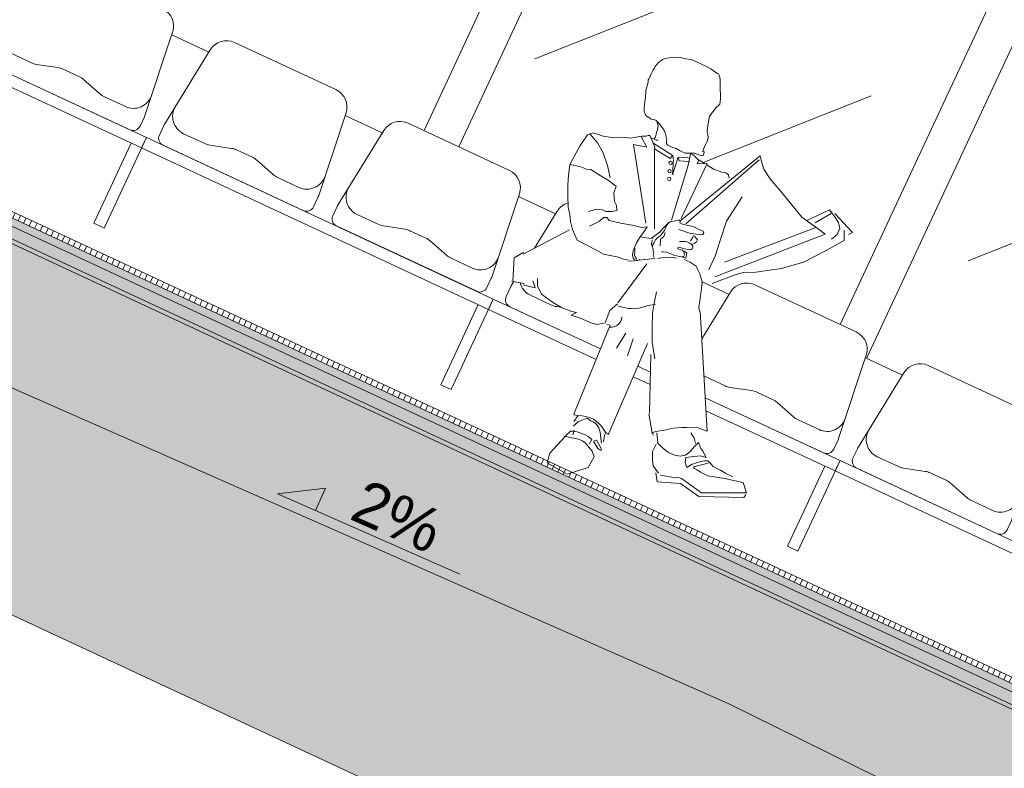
# Model space of a CAD drawing. Header units: millimetres. Extents: x 1962 to 3194, y -795 to -219.
# Tile 89 of 256: x 2294.27 to 2296.85, y -397.72 to -395.77. Entities that reach past the tile are written whole.
import ezdxf

# ---------------------------------------------------------------- set-up
doc = ezdxf.new("R2010")
doc.units = ezdxf.units.MM
doc.layers.get('0').update_dxf_attribs({"lineweight": 5})
doc.layers.get('Defpoints').update_dxf_attribs({"lineweight": 9})
for name, color, linetype, lineweight in [('A_hatch przekroje', 125, 'Continuous', 9), ('A_koty wysokośc.', 53, 'Continuous', 9), ('A_ludzie', 53, 'Continuous', 9), ('A_obiekty trybuny', 126, 'Continuous', 9), ('A_przekrojowe', 42, 'Continuous', 9), ('A_widok', 142, 'Continuous', 9)]:
    doc.layers.add(name, color=color, linetype=linetype, lineweight=lineweight)
doc.styles.get("Standard").update_dxf_attribs({"font": 'arial.ttf'})

# ---------------------------------------------------------------- blocks, each defined once
blk = doc.blocks.new('zw$86DC')
at = {"layer": 'A_obiekty trybuny'}
for p, q in [((0.104, 0.7225), (0.396, 0.7225)), ((0.604, 0.7225), (0.896, 0.7225)), ((0.0281, 0.4529), (0.0543, 0.6783)), ((0.4719, 0.4529), (0.4457, 0.6783)), ((0.5281, 0.4529), (0.5543, 0.6783)), ((0.9719, 0.4529), (0.9457, 0.6783)), ((0.2131, 0.468), (0.1589, 0.452)), ((0.2728, 0.47), (0.2272, 0.47)), ((0.3411, 0.452), (0.2869, 0.468)), ((0.7131, 0.468), (0.6589, 0.452)), ((0.7728, 0.47), (0.7272, 0.47)), ((0.8411, 0.452), (0.7869, 0.468)), ((0.0278, 0.42), (0.0278, 0.4471)), ((0.1448, 0.45), (0.0839, 0.45)), ((0.4161, 0.45), (0.3552, 0.45)), ((0.4722, 0.42), (0.4722, 0.4471)), ((0.5278, 0.42), (0.5278, 0.4471)), ((0.6448, 0.45), (0.5839, 0.45)), ((0.9161, 0.45), (0.8552, 0.45)), ((0.9722, 0.42), (0.9722, 0.4471)), ((0, 0.4), (0, 0.37)), ((0, 0.4), (1, 0.4)), ((0.4522, 0.4), (0.0478, 0.4)), ((0.5478, 0.4), (0.9522, 0.4)), ((0.9522, 0.4), (0.5478, 0.4)), ((1, 0.4), (1, 0.1389)), ((0, 0.37), (1, 0.37)), ((0.97, 0.37), (0.97, 0.1389)), ((0.97, 0.1389), (1, 0.1389))]:
    blk.add_line(p, q, dxfattribs=at)
for centre, radius, start, end in [((0.104, 0.6725), 0.05, 90, 173.3757), ((0.396, 0.6725), 0.05, 6.6243, 90), ((0.604, 0.6725), 0.05, 90, 173.3757), ((0.896, 0.6725), 0.05, 6.6243, 90), ((0.0839, 0.5), 0.05, 173.3757, 270), ((0.4161, 0.5), 0.05, 270, 6.6243), ((0.5839, 0.5), 0.05, 173.3757, 270), ((0.9161, 0.5), 0.05, 270, 6.6243), ((0.2272, 0.42), 0.05, 90, 106.3802), ((0.2728, 0.42), 0.05, 73.6198, 90), ((0.7272, 0.42), 0.05, 90, 106.3802), ((0.7728, 0.42), 0.05, 73.6198, 90), ((0.0778, 0.4471), 0.05, 173.3757, 180), ((0.1448, 0.5), 0.05, 270, 286.3802), ((0.3552, 0.5), 0.05, 253.6198, 270), ((0.4222, 0.4471), 0.05, 0, 6.6243), ((0.5778, 0.4471), 0.05, 173.3757, 180), ((0.6448, 0.5), 0.05, 270, 286.3802), ((0.8552, 0.5), 0.05, 253.6198, 270), ((0.9222, 0.4471), 0.05, 0, 6.6243), ((0.0478, 0.42), 0.02, 180, 270), ((0.4522, 0.42), 0.02, 270, 360), ((0.5478, 0.42), 0.02, 180, 270), ((0.9522, 0.42), 0.02, 270, 360)]:
    blk.add_arc(centre, radius, start, end, dxfattribs=at)
at = {"layer": 'Defpoints'}
blk.add_line((1, 0), (0, 0), dxfattribs=at)
blk = doc.blocks.new('zw$572')
at = {"layer": 'A_koty wysokośc.'}
h = blk.add_hatch(color=256, dxfattribs=at)
h.dxf.hatch_style = 1
h.paths.add_polyline_path([(0.1205, 0.0716), (0, 0), (0.1205, 0)])
blk.add_line((0.1205, 0), (0.5785, 0), dxfattribs=at)
blk.add_lwpolyline([(0.1205, 0), (0.1205, 0.0716), (0, 0), (0.1205, 0)], close=True, dxfattribs=at)
blk = doc.blocks.new('zw$607D')
at = {"layer": 'A_hatch przekroje'}
h = blk.add_hatch(dxfattribs=at)
h.set_pattern_fill('LINE', color=256, scale=0.005, angle=114.9782, style=2)
h.set_pattern_definition([(90, (-163.449078, -3.115186), (-0.015875, -1e-15), [])])
h.paths.add_polyline_path([(-24.2693, 0.34), (-24.2692, 0.355), (-54.7694, 0.416), (-95.1692, 0.416), (-125.6693, 0.355), (-125.6693, 0.34), (-95.1693, 0.401), (-54.7693, 0.401)])
h = blk.add_hatch(color=251, dxfattribs=at)
h.dxf.hatch_style = 2
h.paths.add_polyline_path([(-24.2693, 0.34), (-24.2693, 0.32), (-54.7694, 0.381), (-95.1692, 0.381), (-125.6693, 0.32), (-125.6693, 0.34), (-95.1693, 0.401), (-54.7693, 0.401)])
h = blk.add_hatch(dxfattribs=at)
h.set_pattern_fill('CONC', color=256, scale=0.005, angle=324.9782, style=2)
h.set_pattern_definition([(300, (-163.31836, -3.17903), (0.10998523, 0.0635), [0, -0.127]), (300, (-163.35622, -3.20236), (0.10998523, 0.0635), [0, -0.127]), (300, (-163.29493, -3.17137), (0.10998523, 0.0635), [0, -0.127]), (278.1986, (-163.36204, -3.13386), (0.080514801, -0.393455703), [0.01367828, -0.67023767]), (156.8699, (-163.36009, -3.147398), (0.410470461, -0.202955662), [0.00635, -0.62865]), (70.6013, (-163.36593, -3.144904), (-0.342411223, -0.9309261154), [0.01170876, -1.15917332]), (146.5651, (-163.400083, -3.11623), (-0.173485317, 0.04648505), [0.00283985, -0.28114079]), (266.3099, (-163.402453, -3.114664), (0.017014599, -0.283470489), [0.00457911, -0.45332599]), (48.4349, (-163.402748, -3.119233), (0.156470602, 0.236985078), [0.00401612, -0.39759318]), (165, (-163.37044, -3.19297), (-0.10998526, -0.06350002), [0.0053881, -0.17421695]), (300, (-163.37565, -3.19157), (0.17348523, -0.04648523), [0.00762, -0.11938]), (75, (-163.37184, -3.19817), (-0.06350002, 0.10998526), [0.0053881, -0.17421695]), (191.5651, (-163.30767, -3.13913), (0.283470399, 0.017014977), [0.00401612, -0.39759318]), (300, (-163.3116, -3.13994), (0.17348523, -0.04648523), [0.00635, -0.12065]), (83.1301, (-163.30843, -3.145435), (0.0294704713, 0.4569556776), [0.00635, -0.62865]), (153.6901, (-163.340226, -3.080204), (0.236985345, -0.156470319), [0.00457911, -0.45332599]), (281.5651, (-163.34433, -3.078174), (-0.017014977, 0.283470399), [0.00803224, -0.39357706]), (66.8699, (-163.34272, -3.086043), (-0.202955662, -0.410470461), [0.00635, -0.62865]), (300, (-163.32621, -3.11464), (0.10998523, 0.0635), [0, -0.127]), (300, (-163.37195, -3.10145), (0.10998523, 0.0635), [0, -0.127]), (300, (-163.39487, -3.15574), (0.10998523, 0.0635), [0, -0.127]), (300, (-163.34363, -3.16576), (0.10998523, 0.0635), [0, -0.127]), (300, (-163.34334, -3.12306), (0.10998523, 0.0635), [0, -0.127]), (300, (-163.35401, -3.09696), (0.10998523, 0.0635), [0, -0.127]), (300, (-163.3549, -3.11067), (0.10998523, 0.0635), [0, -0.127]), (300, (-163.38383, -3.12151), (0.10998523, 0.0635), [0, -0.127]), (300, (-163.39467, -3.09258), (0.10998523, 0.0635), [0, -0.127]), (300, (-163.36874, -3.07907), (0.10998523, 0.0635), [0, -0.127]), (300, (-163.34645, -3.0618), (0.10998523, 0.0635), [0, -0.127]), (300, (-163.32237, -3.09336), (0.10998523, 0.0635), [0, -0.127]), (300, (-163.304, -3.11501), (0.10998523, 0.0635), [0, -0.127]), (300, (-163.28617, -3.15605), (0.10998523, 0.0635), [0, -0.127]), (300, (-163.33551, -3.14934), (0.10998523, 0.0635), [0, -0.127]), (300, (-163.32206, -3.12691), (0.10998523, 0.0635), [0, -0.127]), (300, (-163.36977, -3.16619), (0.10998523, 0.0635), [0, -0.127]), (300, (-163.39432, -3.13637), (0.10998523, 0.0635), [0, -0.127]), (300, (-163.39947, -3.18333), (0.10998523, 0.0635), [0, -0.127]), (300, (-163.41383, -3.14323), (0.10998523, 0.0635), [0, -0.127]), (300, (-163.43744, -3.10994), (0.10998523, 0.0635), [0, -0.127]), (300, (-163.43532, -3.12631), (0.10998523, 0.0635), [0, -0.127]), (300, (-163.41929, -3.11852), (0.10998523, 0.0635), [0, -0.127]), (300, (-163.39434, -3.20237), (0.10998523, 0.0635), [0, -0.127]), (300, (-163.34163, -3.18953), (0.10998523, 0.0635), [0, -0.127]), (300, (-163.31181, -3.16498), (0.10998523, 0.0635), [0, -0.127]), (300, (-163.42021, -3.16011), (0.10998523, 0.0635), [0, -0.127])])
h.paths.add_polyline_path([(-24.2693, 0.29), (-24.2693, 0.32), (-54.7694, 0.381), (-95.1692, 0.381), (-125.6693, 0.32), (-125.6692, 0.29), (-95.1693, 0.351), (-54.7693, 0.351)])
h = blk.add_hatch(dxfattribs=at)
h.set_pattern_fill('EARTH2', color=256, scale=0.03, angle=69.9782, style=2)
h.set_pattern_definition([(225, (-78.4693, 4.5083), (1e-16, -1.077631), [0.3429, -0.4191]), (225, (-78.2268, 4.2658), (1e-16, -1.077631), [0.3429, -0.4191]), (225, (-78.2861, 4.3251), (1e-16, -1.077631), [0.35052, -0.41148]), (225, (-78.34535, 4.3843), (1e-16, -1.077631), [0.35052, -0.41148]), (225, (-78.4046, 4.4436), (1e-16, -1.077631), [0.35052, -0.41148]), (225, (-78.4046, 4.9824), (1e-16, -1.077631), [0.3429, -0.4191]), (225, (-78.34535, 4.92315), (1e-16, -1.077631), [0.3429, -0.4191]), (225, (-78.2861, 4.8639), (1e-16, -1.077631), [0.3429, -0.4191]), (225, (-78.2268, 4.8046), (1e-16, -1.077631), [0.3429, -0.4191]), (225, (-78.4693, 5.0471), (1e-16, -1.077631), [0.3429, -0.4191]), (315, (-78.98654, 4.5298), (1.077631, 0), [0.3429, -0.4191]), (315, (-78.7387, 4.7777), (1.077631, 0), [0.3429, -0.4191]), (315, (-78.80334, 4.713), (1.077631, 0), [0.3429, -0.4191]), (315, (-78.8626, 4.65374), (1.077631, 0), [0.3429, -0.4191]), (315, (-78.9219, 4.5945), (1.077631, 0), [0.3429, -0.4191]), (315, (-78.3831, 4.5945), (1.077631, 0), [0.35052, -0.41148]), (315, (-78.3238, 4.65374), (1.077631, 0), [0.35052, -0.41148]), (315, (-78.2645, 4.713), (1.077631, 0), [0.35052, -0.41148]), (315, (-78.1999, 4.7777), (1.077631, 0), [0.3429, -0.4191]), (315, (-78.4423, 4.5352), (1.077631, 0), [0.3429, -0.4191])])
h.paths.add_polyline_path([(-131.3806, -0.9503), (-128.5486, -0.9503), (-128.1695, -0.6713), (-127.4013, -0.6606), (-127.1193, -0.9285), (-126.3193, -0.9285), (-125.7914, -0.54), (-24.0282, -0.54), (-23.6193, -0.9285), (-22.8193, -0.9285), (-22.4739, -0.6743), (-5.3893, -1.0103), (-4.8842, -0.5), (-0.6149, -0.5), (-0.12, 0), (-5.9893, 0), (-5.9893, 0.02), (-6.0693, 0.02), (-6.0693, -0.03), (-6.2693, -0.03), (-6.2693, -0.11), (-6.0693, -0.11), (-6.0693, -0.16), (-6.0693, -0.28), (-6.0978, -0.2995), (-6.1093, -0.36), (-5.8893, -0.36), (-5.8893, -0.5003), (-6.2585, -0.5003), (-24.3693, -0.1369), (-24.3693, -0.04), (-24.1093, -0.04), (-24.1093, 0.09), (-24.2093, 0.24), (-24.2093, 0.34), (-24.2693, 0.34), (-24.2693, 0.24), (-24.3693, 0.09), (-24.3693, 0.0473), (-26.8255, -0.004), (-26.8255, -0.264), (-27.0855, -0.264), (-27.0855, -0.004), (-30.3119, 0.0634), (-33.5384, -0.004), (-33.5384, -0.264), (-33.7984, -0.264), (-33.7984, -0.004), (-35.9184, 0.0403), (-38.0384, -0.004), (-38.0384, -0.264), (-38.2984, -0.264), (-38.2984, -0.004), (-40.4184, 0.0403), (-42.5384, -0.004), (-42.5384, -0.264), (-42.7984, -0.264), (-42.7984, -0.004), (-44.9184, 0.0403), (-47.0384, -0.004), (-47.0384, -0.264), (-47.2984, -0.264), (-47.2984, -0.004), (-49.4184, 0.0403), (-51.5384, -0.004), (-51.5384, -0.264), (-51.7984, -0.264), (-51.7984, -0.004), (-53.9184, 0.0403), (-56.0384, -0.004), (-56.0384, -0.264), (-56.2984, -0.264), (-56.2984, -0.004), (-58.4184, 0.0403), (-60.5384, -0.004), (-60.5384, -0.264), (-60.7984, -0.264), (-60.7984, -0.004), (-62.9184, 0.0403), (-65.0384, -0.004), (-65.0384, -0.264), (-65.2984, -0.264), (-65.2984, -0.004), (-67.4184, 0.0403), (-69.5384, -0.004), (-69.5384, -0.264), (-69.7984, -0.264), (-69.7984, -0.004), (-71.9184, 0.0403), (-74.0384, -0.004), (-74.0384, -0.264), (-74.2984, -0.264), (-74.2984, -0.004), (-76.4184, 0.0403), (-78.5384, -0.004), (-78.5384, -0.264), (-78.7984, -0.264), (-78.7984, -0.004), (-80.9184, 0.0403), (-83.0384, -0.004), (-83.0384, -0.264), (-83.2984, -0.264), (-83.2984, -0.004), (-85.4184, 0.0403), (-87.5384, -0.004), (-87.5384, -0.264), (-87.7984, -0.264), (-87.7984, -0.004), (-89.9184, 0.0403), (-92.0384, -0.004), (-92.0384, -0.264), (-92.2984, -0.264), (-92.2984, -0.004), (-94.4184, 0.0403), (-96.5384, -0.004), (-96.5384, -0.264), (-96.7984, -0.264), (-96.7984, -0.004), (-98.9184, 0.0403), (-101.0384, -0.004), (-101.0384, -0.264), (-101.2984, -0.264), (-101.2984, -0.004), (-103.4184, 0.0403), (-105.5384, -0.004), (-105.5384, -0.264), (-105.7984, -0.264), (-105.7984, -0.004), (-107.9184, 0.0403), (-110.0384, -0.004), (-110.0384, -0.264), (-110.2984, -0.264), (-110.2984, -0.004), (-112.4184, 0.0403), (-114.5384, -0.004), (-114.5384, -0.264), (-114.7984, -0.264), (-114.7984, -0.004), (-116.9184, 0.0403), (-119.0384, -0.004), (-119.0384, -0.264), (-119.2984, -0.264), (-119.2984, -0.004), (-121.4184, 0.0403), (-123.5384, -0.004), (-123.5384, -0.264), (-123.7984, -0.264), (-123.7984, -0.004), (-125.5693, 0.033), (-125.5693, 0.09), (-125.6693, 0.24), (-125.6693, 0.34), (-125.7293, 0.34), (-125.7293, 0.24), (-125.8293, 0.09), (-125.8293, 0.0384), (-125.8293, -0.04), (-125.5693, -0.04), (-125.5693, -0.1369), (-128.1493, -0.1829), (-128.1493, -0.08), (-127.9293, -0.08), (-127.9408, -0.0195), (-127.9693, 0), (-127.9693, 0.3), (-128.0493, 0.3), (-128.0493, 0.27), (-132.6493, 0.27)])
h.paths.add_polyline_path([(-128.1493, -0.08), (-128.1093, 0.2), (-128.0493, 0.2), (-128.0493, 0), (-128.0493, -0.0195), (-127.9408, -0.0195), (-127.9293, -0.08)], flags=16)
h = blk.add_hatch(dxfattribs=at)
h.set_pattern_fill('CONCRE', color=256, scale=0.008, angle=245.0218, style=2)
h.set_pattern_definition([(220.0436, (-78.46928, 3.991), (-0.0248279, -0.28629365), [0.0254, -0.1778]), (310.0436, (-78.46928, 3.991), (0.28629365, -0.0248279), [0.0254, -0.1778]), (355.0436, (-78.48872, 3.97466), (0.15556077, 0.1307329), [0.035921, -0.2514472]), (220.0436, (-78.41518, 3.88716), (-0.0248279, -0.28629365), [0.0254, -0.1778]), (265.0436, (-78.43308, 3.88871), (0.1307329, -0.15556077), [0.0179605, -0.2694077]), (355.0436, (-78.43308, 3.88871), (0.15556077, 0.1307329), [0.0179605, -0.2694077]), (220.0436, (-78.44084, 3.79924), (-0.0248279, -0.28629365), [0.035921, -0.167279]), (265.0436, (-78.44084, 3.79924), (0.1307329, -0.15556077), [0.0254, -0.2619682]), (355.0436, (-78.46834, 3.77613), (0.15556077, 0.1307329), [0.0254, -0.2619682]), (310.0436, (-78.54354, 3.86223), (0.28629365, -0.0248279), [0.0254, -0.1778]), (265.0436, (-78.54354, 3.86223), (0.1307329, -0.15556077), [0.0179605, -0.2694077]), (355.0436, (-78.5451, 3.84434), (0.15556077, 0.1307329), [0.0179605, -0.2694077]), (220.0436, (-78.45604, 3.93577), (-0.0248279, -0.28629365), [0.0127, -0.17018]), (220.0436, (-78.54003, 3.79883), (-0.0248279, -0.28629365), [0.0127, -0.17018]), (310.0436, (-78.47507, 3.82024), (0.28629365, -0.0248279), [0.0127, -0.17018]), (355.0436, (-78.56805, 3.8914), (0.15556077, 0.1307329), [0.0179605, -0.2694077]), (355.0436, (-78.41012, 3.84165), (0.15556077, 0.1307329), [0.0179605, -0.2694077]), (265.0436, (-78.4993, 3.87868), (0.1307329, -0.15556077), [0.0179605, -0.2694077]), (310.0436, (-78.5064, 3.92662), (0.28629365, -0.0248279), [0.003175, -0.200025]), (310.0436, (-78.45855, 3.85486), (0.28629365, -0.0248279), [0.003175, -0.200025]), (310.0436, (-78.509, 3.76684), (0.28629365, -0.0248279), [0.003175, -0.200025]), (310.0436, (-78.58088, 3.84744), (0.28629365, -0.0248279), [0.003175, -0.200025])])
h.paths.add_polyline_path([(-125.6693, 0.24), (-125.6693, 0.29), (-95.1693, 0.351), (-54.7693, 0.351), (-24.2693, 0.29), (-24.2693, 0.24), (-24.3693, 0.09), (-24.3693, 0.0473), (-26.8255, -0.004), (-26.8255, -0.264), (-27.0855, -0.264), (-27.0855, -0.004), (-30.3119, 0.0634), (-33.5384, -0.004), (-33.5384, -0.264), (-33.7984, -0.264), (-33.7984, -0.004), (-35.9184, 0.0403), (-38.0384, -0.004), (-38.0384, -0.264), (-38.2984, -0.264), (-38.2984, -0.004), (-40.4184, 0.0403), (-42.5384, -0.004), (-42.5384, -0.264), (-42.7984, -0.264), (-42.7984, -0.004), (-44.9184, 0.0403), (-47.0384, -0.004), (-47.0384, -0.264), (-47.2984, -0.264), (-47.2984, -0.004), (-49.4184, 0.0403), (-51.5384, -0.004), (-51.5384, -0.264), (-51.7984, -0.264), (-51.7984, -0.004), (-53.9184, 0.0403), (-56.0384, -0.004), (-56.0384, -0.264), (-56.2984, -0.264), (-56.2984, -0.004), (-58.4184, 0.0403), (-60.5384, -0.004), (-60.5384, -0.264), (-60.7984, -0.264), (-60.7984, -0.004), (-62.9184, 0.0403), (-65.0384, -0.004), (-65.0384, -0.264), (-65.2984, -0.264), (-65.2984, -0.004), (-67.4184, 0.0403), (-69.5384, -0.004), (-69.5384, -0.264), (-69.7984, -0.264), (-69.7984, -0.004), (-71.9184, 0.0403), (-74.0384, -0.004), (-74.0384, -0.264), (-74.2984, -0.264), (-74.2984, -0.004), (-76.4184, 0.0403), (-78.5384, -0.004), (-78.5384, -0.264), (-78.7984, -0.264), (-78.7984, -0.004), (-80.9184, 0.0403), (-83.0384, -0.004), (-83.0384, -0.264), (-83.2984, -0.264), (-83.2984, -0.004), (-85.4184, 0.0403), (-87.5384, -0.004), (-87.5384, -0.264), (-87.7984, -0.264), (-87.7984, -0.004), (-89.9184, 0.0403), (-92.0384, -0.004), (-92.0384, -0.264), (-92.2984, -0.264), (-92.2984, -0.004), (-94.4184, 0.0403), (-96.5384, -0.004), (-96.5384, -0.264), (-96.7984, -0.264), (-96.7984, -0.004), (-98.9184, 0.0403), (-101.0384, -0.004), (-101.0384, -0.264), (-101.2984, -0.264), (-101.2984, -0.004), (-103.4184, 0.0403), (-105.5384, -0.004), (-105.5384, -0.264), (-105.7984, -0.264), (-105.7984, -0.004), (-107.9184, 0.0403), (-110.0384, -0.004), (-110.0384, -0.264), (-110.2984, -0.264), (-110.2984, -0.004), (-112.4184, 0.0403), (-114.5384, -0.004), (-114.5384, -0.264), (-114.7984, -0.264), (-114.7984, -0.004), (-116.9184, 0.0403), (-119.0384, -0.004), (-119.0384, -0.264), (-119.2984, -0.264), (-119.2984, -0.004), (-121.4184, 0.0403), (-123.5384, -0.004), (-123.5384, -0.264), (-123.7984, -0.264), (-123.7984, -0.004), (-125.5693, 0.033), (-125.5693, 0.09)])
h.paths.add_polyline_path([(-65.0958, -0.1002, 1), (-65.2409, -0.1678, 1)], flags=16)
edge = h.paths.add_edge_path()
edge.add_arc((-26.9555, -0.134), 0.08, 24.9782, 384.9782)
edge = h.paths.add_edge_path()
edge.add_arc((-33.6684, -0.134), 0.08, 24.9782, 384.9782)
edge = h.paths.add_edge_path()
edge.add_arc((-38.1684, -0.134), 0.08, 24.9782, 384.9782)
edge = h.paths.add_edge_path()
edge.add_arc((-42.6684, -0.134), 0.08, 24.9782, 384.9782)
edge = h.paths.add_edge_path()
edge.add_arc((-47.1684, -0.134), 0.08, 24.9782, 384.9782)
edge = h.paths.add_edge_path()
edge.add_arc((-51.6684, -0.134), 0.08, 24.9782, 384.9782)
edge = h.paths.add_edge_path()
edge.add_arc((-56.1684, -0.134), 0.08, 24.9782, 384.9782)
edge = h.paths.add_edge_path()
edge.add_arc((-60.6684, -0.134), 0.08, 24.9782, 384.9782)
edge = h.paths.add_edge_path()
edge.add_arc((-65.1684, -0.134), 0.08, 24.9782, 384.9782)
edge = h.paths.add_edge_path()
edge.add_arc((-69.6684, -0.134), 0.08, 24.9782, 384.9782)
edge = h.paths.add_edge_path()
edge.add_arc((-74.1684, -0.134), 0.08, 24.9782, 384.9782)
edge = h.paths.add_edge_path()
edge.add_arc((-78.6684, -0.134), 0.08, 24.9782, 384.9782)
edge = h.paths.add_edge_path()
edge.add_arc((-83.1684, -0.134), 0.08, 24.9782, 384.9782)
edge = h.paths.add_edge_path()
edge.add_arc((-87.6684, -0.134), 0.08, 24.9782, 384.9782)
edge = h.paths.add_edge_path()
edge.add_arc((-92.1684, -0.134), 0.08, 24.9782, 384.9782)
edge = h.paths.add_edge_path()
edge.add_arc((-96.6684, -0.134), 0.08, 24.9782, 384.9782)
edge = h.paths.add_edge_path()
edge.add_arc((-101.1684, -0.134), 0.08, 24.9782, 384.9782)
edge = h.paths.add_edge_path()
edge.add_arc((-105.6684, -0.134), 0.08, 24.9782, 384.9782)
edge = h.paths.add_edge_path()
edge.add_arc((-110.1684, -0.134), 0.08, 24.9782, 384.9782)
edge = h.paths.add_edge_path()
edge.add_arc((-114.6684, -0.134), 0.08, 24.9782, 384.9782)
edge = h.paths.add_edge_path()
edge.add_arc((-119.1684, -0.134), 0.08, 24.9782, 384.9782)
edge = h.paths.add_edge_path()
edge.add_arc((-123.6684, -0.134), 0.08, 24.9782, 384.9782)
blk.add_line((-95.1692, 0.416), (-54.7694, 0.416), dxfattribs=at)
blk.add_lwpolyline([(-132.6493, 0.27), (-131.3806, -0.9503), (-128.5486, -0.9503), (-128.1695, -0.6713), (-127.4013, -0.6606), (-127.1193, -0.9285), (-126.3193, -0.9285), (-125.7914, -0.54), (-24.0282, -0.54), (-23.6193, -0.9285), (-22.8193, -0.9285), (-22.4739, -0.6743), (-5.3893, -1.0103), (-4.8842, -0.5), (-0.6149, -0.5), (-0.12, 0)], dxfattribs=at)
at = {"layer": 'A_ludzie', "linetype": 'Continuous'}
for p, q in [((-81.7463, 1.5184), (-81.7575, 1.5124)), ((-81.7282, 1.5221), (-81.7463, 1.5184)), ((-81.7157, 1.5257), (-81.7282, 1.5221)), ((-81.7073, 1.5266), (-81.7157, 1.5257)), ((-81.698, 1.5263), (-81.7073, 1.5266)), ((-81.6849, 1.5262), (-81.698, 1.5263)), ((-81.671, 1.5261), (-81.6849, 1.5262)), ((-81.6581, 1.5258), (-81.671, 1.5261)), ((-81.6451, 1.5231), (-81.6581, 1.5258)), ((-81.6367, 1.5217), (-81.6451, 1.5231)), ((-81.6332, 1.5214), (-81.6367, 1.5217)), ((-81.6326, 1.5211), (-81.6296, 1.5186)), ((-81.6296, 1.5186), (-81.627, 1.5142)), ((-81.7829, 1.494), (-81.7893, 1.4815)), ((-81.7769, 1.4998), (-81.7829, 1.494)), ((-81.7689, 1.5055), (-81.7769, 1.4998)), ((-81.7575, 1.5124), (-81.7689, 1.5055)), ((-81.627, 1.5142), (-81.6243, 1.5107)), ((-81.6243, 1.5107), (-81.6215, 1.5056)), ((-81.6215, 1.5056), (-81.6191, 1.4991)), ((-81.6191, 1.4991), (-81.6166, 1.4934)), ((-81.6166, 1.4934), (-81.6131, 1.4865)), ((-81.7893, 1.4815), (-81.7927, 1.4686)), ((-81.7927, 1.4686), (-81.7926, 1.4651)), ((-81.6131, 1.4865), (-81.6067, 1.4757)), ((-81.6067, 1.4757), (-81.6026, 1.466)), ((-81.7935, 1.4592), (-81.7937, 1.4462)), ((-81.7937, 1.4462), (-81.7936, 1.4326)), ((-81.7926, 1.4651), (-81.7935, 1.4592)), ((-81.5975, 1.4517), (-81.603, 1.439)), ((-81.6026, 1.466), (-81.5992, 1.458)), ((-81.5992, 1.458), (-81.5975, 1.4517)), ((-81.7936, 1.4326), (-81.7939, 1.4302)), ((-81.7939, 1.4302), (-81.7917, 1.4253)), ((-81.7917, 1.4253), (-81.7909, 1.4185)), ((-81.7909, 1.4185), (-81.7895, 1.4087)), ((-81.606, 1.4252), (-81.6089, 1.4113)), ((-81.6044, 1.4327), (-81.606, 1.4252)), ((-81.603, 1.439), (-81.6044, 1.4327)), ((-81.7895, 1.4087), (-81.7877, 1.4024)), ((-81.7877, 1.4024), (-81.7855, 1.3963)), ((-81.7855, 1.3963), (-81.7843, 1.392)), ((-81.7843, 1.392), (-81.7822, 1.3867)), ((-81.6089, 1.4113), (-81.6042, 1.3931)), ((-81.6042, 1.3931), (-81.5987, 1.3752)), ((-81.7822, 1.3867), (-81.7797, 1.3795)), ((-81.7797, 1.3795), (-81.7781, 1.3749)), ((-81.7781, 1.3749), (-81.7756, 1.3674)), ((-81.7756, 1.3674), (-81.7718, 1.3578)), ((-81.5967, 1.3716), (-81.5987, 1.3752)), ((-81.5923, 1.3663), (-81.5967, 1.3716)), ((-81.5883, 1.3588), (-81.5923, 1.3663)), ((-81.5636, 1.1301), (-81.4456, 1.3739)), ((-81.4456, 1.3739), (-81.4356, 1.3615)), ((-81.7718, 1.3578), (-81.7686, 1.3509)), ((-81.7686, 1.3509), (-81.7655, 1.3484)), ((-81.7655, 1.3484), (-81.7622, 1.3443)), ((-81.7622, 1.3443), (-81.7607, 1.3437)), ((-81.7607, 1.3437), (-81.758, 1.3428)), ((-81.758, 1.3428), (-81.7553, 1.3428)), ((-81.7553, 1.3428), (-81.7441, 1.3405)), ((-81.7441, 1.3405), (-81.7366, 1.3426)), ((-81.7366, 1.3426), (-81.7304, 1.3427)), ((-81.7304, 1.3427), (-81.7205, 1.339)), ((-81.7238, 1.3373), (-81.7261, 1.3402)), ((-81.7205, 1.339), (-81.7135, 1.3355)), ((-81.5867, 1.3492), (-81.5883, 1.3588)), ((-81.587, 1.3368), (-81.5869, 1.3431)), ((-81.5869, 1.3431), (-81.5867, 1.3492)), ((-81.5464, 1.1303), (-81.443, 1.3635)), ((-81.4356, 1.3615), (-81.4219, 1.3461)), ((-81.4219, 1.3461), (-81.3959, 1.3305)), ((-81.7204, 1.3325), (-81.7238, 1.3373)), ((-81.7186, 1.3282), (-81.7204, 1.3325)), ((-81.7168, 1.3219), (-81.7186, 1.3282)), ((-81.7165, 1.3146), (-81.7168, 1.3219)), ((-81.7155, 1.3106), (-81.7165, 1.3146)), ((-81.7135, 1.3355), (-81.7033, 1.3302)), ((-81.7033, 1.3302), (-81.6984, 1.3262)), ((-81.6984, 1.3262), (-81.6938, 1.3217)), ((-81.6938, 1.3217), (-81.6912, 1.3186)), ((-81.6912, 1.3186), (-81.6852, 1.31)), ((-81.5867, 1.3269), (-81.587, 1.3368)), ((-81.5857, 1.3218), (-81.5867, 1.3269)), ((-81.5821, 1.3206), (-81.5857, 1.3218)), ((-81.5839, 1.3094), (-81.5804, 1.3126)), ((-81.5804, 1.3126), (-81.5821, 1.3206)), ((-81.3959, 1.3305), (-81.348, 1.3085)), ((-81.2213, 1.3226), (-81.2629, 1.2718)), ((-81.2134, 1.3158), (-81.2412, 1.2759)), ((-81.2045, 1.3138), (-81.2213, 1.3226)), ((-81.2046, 1.3192), (-81.1415, 1.2944)), ((-81.1862, 1.3024), (-81.2045, 1.3138)), ((-81.756, 1.2834), (-81.7473, 1.2897)), ((-81.7486, 1.2882), (-81.723, 1.2697)), ((-81.7473, 1.2897), (-81.7414, 1.2924)), ((-81.7414, 1.2924), (-81.7372, 1.2945)), ((-81.7372, 1.2945), (-81.733, 1.2986)), ((-81.733, 1.2986), (-81.7293, 1.3003)), ((-81.7293, 1.3003), (-81.7051, 1.279)), ((-81.7232, 1.2966), (-81.7093, 1.2964)), ((-81.7142, 1.3036), (-81.7155, 1.3106)), ((-81.7155, 1.2975), (-81.7142, 1.3011)), ((-81.7142, 1.3011), (-81.7142, 1.3036)), ((-81.7093, 1.2964), (-81.7049, 1.2983)), ((-81.6852, 1.31), (-81.684, 1.3084)), ((-81.684, 1.3084), (-81.6826, 1.3048)), ((-81.6826, 1.3048), (-81.6819, 1.3014)), ((-81.6819, 1.3014), (-81.6807, 1.2995)), ((-81.6807, 1.2995), (-81.6766, 1.2969)), ((-81.6766, 1.2969), (-81.673, 1.2969)), ((-81.673, 1.2969), (-81.6679, 1.2977)), ((-81.6679, 1.2977), (-81.6665, 1.2966)), ((-81.6665, 1.2966), (-81.652, 1.2988)), ((-81.652, 1.2988), (-81.64, 1.2975)), ((-81.64, 1.2975), (-81.6259, 1.2973)), ((-81.6365, 1.2811), (-81.6139, 1.2893)), ((-81.6259, 1.2973), (-81.6183, 1.3005)), ((-81.6183, 1.3005), (-81.6033, 1.3075)), ((-81.6139, 1.2893), (-81.6098, 1.29)), ((-81.6127, 1.3017), (-81.6091, 1.3018)), ((-81.6071, 1.2803), (-81.6127, 1.3017)), ((-81.6091, 1.3018), (-81.6059, 1.302)), ((-81.6059, 1.302), (-81.6009, 1.3008)), ((-81.6033, 1.3075), (-81.5839, 1.3094)), ((-81.6009, 1.3008), (-81.5966, 1.2992)), ((-81.5966, 1.2992), (-81.5898, 1.2968)), ((-81.5898, 1.2968), (-81.5781, 1.2954)), ((-81.5627, 1.2969), (-81.586, 1.2851)), ((-81.5858, 1.2849), (-81.5853, 1.2958)), ((-81.5781, 1.2954), (-81.5671, 1.2943)), ((-81.5633, 1.1382), (-81.5627, 1.2973)), ((-81.5627, 1.2935), (-81.5618, 1.2934)), ((-81.5618, 1.2934), (-81.539, 1.2911)), ((-81.539, 1.2911), (-81.5327, 1.2913)), ((-81.5327, 1.2913), (-81.518, 1.2927)), ((-81.518, 1.2927), (-81.5074, 1.2958)), ((-81.5074, 1.2958), (-81.4992, 1.2943)), ((-81.4992, 1.2943), (-81.4936, 1.287)), ((-81.348, 1.3085), (-81.279, 1.2744)), ((-81.1757, 1.2894), (-81.1862, 1.3024)), ((-81.176, 1.2726), (-81.1757, 1.2894)), ((-81.1522, 1.2659), (-81.1642, 1.2904)), ((-81.1415, 1.2944), (-81.1491, 1.2851)), ((-81.8173, 1.253), (-81.7885, 1.2681)), ((-81.7885, 1.2681), (-81.772, 1.2721)), ((-81.772, 1.2721), (-81.756, 1.2834)), ((-81.723, 1.2697), (-81.7576, 1.2607)), ((-81.7136, 1.2863), (-81.6513, 1.2774)), ((-81.7051, 1.279), (-81.7035, 1.2749)), ((-81.7035, 1.2749), (-81.6143, 1.0833)), ((-81.6553, 1.2682), (-81.703, 1.2737)), ((-81.6529, 1.279), (-81.6553, 1.2682)), ((-81.6477, 1.2711), (-81.6529, 1.279)), ((-81.6466, 1.2693), (-81.6318, 1.2318)), ((-81.6378, 1.2804), (-81.6318, 1.2727)), ((-81.6318, 1.2318), (-81.6378, 1.2804)), ((-81.6318, 1.2727), (-81.6072, 1.2816)), ((-81.6068, 1.2809), (-81.5846, 1.1235)), ((-81.4123, 1.0827), (-81.2341, 1.2659)), ((-81.279, 1.2744), (-81.2341, 1.2663)), ((-81.2341, 1.2663), (-81.2048, 1.2599)), ((-81.1843, 1.2221), (-81.1522, 1.2659)), ((-81.1842, 1.2555), (-81.176, 1.2726)), ((-81.8775, 1.2334), (-81.8733, 1.238)), ((-81.8733, 1.238), (-81.8659, 1.2444)), ((-81.8448, 1.2255), (-81.8733, 1.238)), ((-81.8659, 1.2444), (-81.8392, 1.2473)), ((-81.8392, 1.2473), (-81.8173, 1.253)), ((-81.7576, 1.2607), (-81.6414, 1.0881)), ((-81.4426, 1.2566), (-81.4529, 1.182)), ((-81.2048, 1.2599), (-81.4187, 1.0371)), ((-81.8826, 1.1996), (-81.8775, 1.2334)), ((-81.8205, 1.208), (-81.8448, 1.2255)), ((-81.225, 1.1699), (-81.1843, 1.2221)), ((-81.8862, 1.1433), (-81.8826, 1.1996)), ((-81.7961, 1.1828), (-81.8205, 1.208)), ((-81.7765, 1.1563), (-81.7961, 1.1828)), ((-81.4529, 1.182), (-81.4467, 1.1293)), ((-81.27, 1.1305), (-81.225, 1.1699)), ((-81.8862, 1.1433), (-81.8606, 1.1497)), ((-81.8776, 1.1152), (-81.8862, 1.1433)), ((-81.8606, 1.1497), (-81.8421, 1.1505)), ((-81.8421, 1.1505), (-81.8312, 1.1542)), ((-81.8312, 1.1542), (-81.8023, 1.1507)), ((-81.8023, 1.1507), (-81.7755, 1.1482)), ((-81.7755, 1.1482), (-81.7579, 1.1439)), ((-81.7579, 1.1439), (-81.7521, 1.142)), ((-81.7521, 1.142), (-81.7514, 1.1252)), ((-81.5675, 1.1314), (-81.5646, 1.1328)), ((-81.5646, 1.1328), (-81.5615, 1.1294)), ((-81.8686, 1.0932), (-81.8776, 1.1152)), ((-81.7514, 1.1252), (-81.7402, 1.1048)), ((-81.5883, 1.1136), (-81.5943, 1.0963)), ((-81.59, 1.1036), (-81.5884, 1.1122)), ((-81.5884, 1.1122), (-81.5865, 1.1174)), ((-81.5865, 1.1174), (-81.5821, 1.1208)), ((-81.5821, 1.1208), (-81.5787, 1.1228)), ((-81.5787, 1.1228), (-81.5735, 1.1264)), ((-81.5735, 1.1264), (-81.5675, 1.1314)), ((-81.5615, 1.1294), (-81.5612, 1.1268)), ((-81.5612, 1.1268), (-81.5542, 1.1264)), ((-81.5274, 1.1129), (-81.5567, 1.1092)), ((-81.5542, 1.1264), (-81.5427, 1.1283)), ((-81.5427, 1.1283), (-81.5301, 1.1314)), ((-81.5301, 1.1314), (-81.5198, 1.132)), ((-81.5116, 1.1174), (-81.5274, 1.1129)), ((-81.5198, 1.132), (-81.5112, 1.1318)), ((-81.5152, 1.1116), (-81.5145, 1.1046)), ((-81.5125, 1.1111), (-81.5004, 1.1055)), ((-81.4973, 1.122), (-81.5116, 1.1174)), ((-81.5112, 1.1318), (-81.5032, 1.132)), ((-81.5032, 1.132), (-81.4967, 1.1321)), ((-81.494, 1.1244), (-81.4973, 1.122)), ((-81.4967, 1.1321), (-81.4937, 1.1287)), ((-81.4937, 1.1287), (-81.494, 1.1244)), ((-81.4467, 1.1293), (-81.441, 1.089)), ((-81.3271, 1.0929), (-81.3019, 1.1098)), ((-81.3019, 1.1098), (-81.27, 1.1305)), ((-81.8567, 1.0661), (-81.8686, 1.0932)), ((-81.7402, 1.1048), (-81.7304, 1.0977)), ((-81.7246, 1.086), (-81.7342, 1.079)), ((-81.7304, 1.0977), (-81.7246, 1.086)), ((-81.5983, 1.082), (-81.6011, 1.0784)), ((-81.5943, 1.0963), (-81.5983, 1.082)), ((-81.5926, 1.0763), (-81.5891, 1.0917)), ((-81.5898, 1.0976), (-81.59, 1.1036)), ((-81.5891, 1.0917), (-81.5898, 1.0976)), ((-81.5855, 1.0871), (-81.584, 1.0764)), ((-81.5421, 1.082), (-81.5272, 1.0886)), ((-81.5272, 1.0886), (-81.5229, 1.0894)), ((-81.5229, 1.0894), (-81.5169, 1.0891)), ((-81.5169, 1.0891), (-81.5122, 1.0889)), ((-81.5145, 1.1046), (-81.5165, 1.0952)), ((-81.5122, 1.0889), (-81.5063, 1.087)), ((-81.5032, 1.0947), (-81.5078, 1.0897)), ((-81.5063, 1.087), (-81.5039, 1.0826)), ((-81.5039, 1.0826), (-81.5035, 1.0787)), ((-81.5007, 1.0996), (-81.5032, 1.0947)), ((-81.5004, 1.1055), (-81.5007, 1.0996)), ((-81.441, 1.089), (-81.4413, 1.047)), ((-81.3569, 1.0784), (-81.3271, 1.0929)), ((-81.8431, 1.0406), (-81.8567, 1.0661)), ((-81.7828, 1.0591), (-81.7912, 1.0516)), ((-81.7742, 1.0668), (-81.7828, 1.0591)), ((-81.7587, 1.0718), (-81.7742, 1.0668)), ((-81.7491, 1.0712), (-81.7587, 1.0718)), ((-81.7342, 1.079), (-81.7491, 1.0712)), ((-81.7485, 1.0551), (-81.7401, 1.0583)), ((-81.7401, 1.0583), (-81.7314, 1.0541)), ((-81.7314, 1.0541), (-81.7013, 1.0605)), ((-81.7013, 1.0605), (-81.6723, 1.0685)), ((-81.6723, 1.0685), (-81.6451, 1.0738)), ((-81.6451, 1.0738), (-81.6344, 1.0808)), ((-81.6375, 1.0626), (-81.6407, 1.0466)), ((-81.6398, 1.0499), (-81.6067, 1.0593)), ((-81.6344, 1.0808), (-81.6375, 1.0626)), ((-81.6011, 1.0784), (-81.6115, 1.0596)), ((-81.6006, 1.0595), (-81.5981, 1.0664)), ((-81.6004, 1.0515), (-81.6006, 1.0595)), ((-81.5981, 1.0664), (-81.5963, 1.0689)), ((-81.5963, 1.0689), (-81.5926, 1.0763)), ((-81.584, 1.0764), (-81.5894, 1.0664)), ((-81.5894, 1.0664), (-81.5828, 1.0498)), ((-81.5387, 1.0651), (-81.5388, 1.0629)), ((-81.5388, 1.0629), (-81.5324, 1.0626)), ((-81.5364, 1.0682), (-81.5387, 1.0651)), ((-81.5251, 1.0697), (-81.5364, 1.0682)), ((-81.5324, 1.0626), (-81.5254, 1.0644)), ((-81.5254, 1.0644), (-81.5205, 1.0629)), ((-81.5175, 1.0714), (-81.5251, 1.0697)), ((-81.5205, 1.0629), (-81.5171, 1.0589)), ((-81.5189, 1.0645), (-81.5115, 1.0625)), ((-81.5113, 1.0727), (-81.5175, 1.0714)), ((-81.5171, 1.0589), (-81.5152, 1.0552)), ((-81.5152, 1.0552), (-81.5155, 1.0498)), ((-81.5115, 1.0625), (-81.5085, 1.0493)), ((-81.5065, 1.0741), (-81.5113, 1.0727)), ((-81.5035, 1.0787), (-81.5065, 1.0741)), ((-81.3854, 1.0513), (-81.3728, 1.0642)), ((-81.3728, 1.0642), (-81.3569, 1.0784)), ((-81.8315, 1.0248), (-81.8431, 1.0406)), ((-81.7715, 1.0187), (-81.754, 1.0419)), ((-81.754, 1.0419), (-81.7485, 1.0551)), ((-81.6407, 1.0466), (-81.6421, 1.0311)), ((-81.6421, 1.0311), (-81.6413, 1.0177)), ((-81.608, 1.0551), (-81.6063, 1.0497)), ((-81.6063, 1.0497), (-81.606, 1.0468)), ((-81.606, 1.0468), (-81.6043, 1.0433)), ((-81.6043, 1.0433), (-81.6032, 1.0424)), ((-81.6032, 1.0424), (-81.5994, 1.0382)), ((-81.6011, 1.0412), (-81.6004, 1.0515)), ((-81.5994, 1.0382), (-81.5947, 1.0328)), ((-81.5947, 1.0328), (-81.5936, 1.0301)), ((-81.5936, 1.0301), (-81.5904, 1.0266)), ((-81.5695, 1.0393), (-81.5732, 1.0374)), ((-81.5606, 1.042), (-81.5695, 1.0393)), ((-81.5531, 1.0306), (-81.5667, 1.0234)), ((-81.553, 1.0427), (-81.5606, 1.042)), ((-81.5438, 1.0352), (-81.5531, 1.0306)), ((-81.5471, 1.043), (-81.553, 1.0427)), ((-81.54, 1.0436), (-81.5471, 1.043)), ((-81.5304, 1.0389), (-81.5438, 1.0352)), ((-81.5324, 1.0447), (-81.54, 1.0436)), ((-81.5258, 1.046), (-81.5324, 1.0447)), ((-81.5192, 1.0483), (-81.5258, 1.046)), ((-81.5155, 1.0498), (-81.5192, 1.0483)), ((-81.5085, 1.0493), (-81.5166, 1.0482)), ((-81.4934, 1.045), (-81.5111, 1.0441)), ((-81.4752, 1.0419), (-81.4934, 1.045)), ((-81.467, 1.0352), (-81.4752, 1.0419)), ((-81.4579, 1.0277), (-81.467, 1.0352)), ((-81.4181, 1.0184), (-81.3854, 1.0513)), ((-81.8223, 1.0086), (-81.8315, 1.0248)), ((-81.8086, 0.9916), (-81.8223, 1.0086)), ((-81.6413, 1.0177), (-81.6413, 1.0085)), ((-81.6413, 1.0085), (-81.6381, 0.9976)), ((-81.6368, 1.0086), (-81.6402, 1.0164)), ((-81.6329, 1.0001), (-81.6368, 1.0086)), ((-81.6268, 0.9877), (-81.5817, 1.0142)), ((-81.5904, 1.0266), (-81.5893, 1.023)), ((-81.5893, 1.023), (-81.5889, 1.0193)), ((-81.5889, 1.0193), (-81.5843, 1.0157)), ((-81.5667, 1.0234), (-81.575, 1.0176)), ((-81.4437, 1.0112), (-81.4579, 1.0277)), ((-81.4376, 0.9952), (-81.4437, 1.0112)), ((-81.8149, 0.9885), (-81.8979, 0.8796)), ((-81.7857, 0.9715), (-81.8086, 0.9916)), ((-81.6417, 0.9816), (-81.6576, 0.9776)), ((-81.6415, 0.9798), (-81.6275, 0.9855)), ((-81.6381, 0.9976), (-81.6331, 0.9909)), ((-81.6331, 0.9909), (-81.6284, 0.9889)), ((-81.6299, 0.9965), (-81.6329, 1.0001)), ((-81.625, 0.9936), (-81.6299, 0.9965)), ((-81.6284, 0.9889), (-81.6208, 0.9894)), ((-81.6241, 0.9911), (-81.625, 0.9936)), ((-81.6208, 0.9894), (-81.6155, 0.9956)), ((-81.6198, 0.8686), (-81.5945, 0.993)), ((-81.4311, 0.9752), (-81.4376, 0.9952)), ((-81.7286, 0.9694), (-81.7857, 0.9715)), ((-81.7077, 0.9675), (-81.7286, 0.9694)), ((-81.6693, 0.9773), (-81.7077, 0.9675)), ((-81.6576, 0.9776), (-81.6693, 0.9773)), ((-81.4233, 0.9472), (-81.4311, 0.9752)), ((-81.5403, 0.9374), (-81.5338, 0.9079)), ((-81.4173, 0.9383), (-81.4233, 0.9472)), ((-81.4156, 0.9384), (-81.2667, 0.663)), ((-81.5472, 0.8941), (-81.5291, 0.9067)), ((-81.5338, 0.9079), (-81.5267, 0.8823)), ((-81.9148, 0.8605), (-81.8988, 0.8845)), ((-81.5818, 0.8694), (-81.5641, 0.8794)), ((-81.5641, 0.8794), (-81.5472, 0.8941)), ((-81.5267, 0.8823), (-81.5119, 0.8486)), ((-81.8932, 0.8049), (-81.9148, 0.8605)), ((-81.6304, 0.8413), (-81.6198, 0.8655)), ((-81.6156, 0.8607), (-81.589, 0.8668)), ((-81.589, 0.8668), (-81.5818, 0.8694)), ((-81.8461, 0.8269), (-81.8325, 0.8131)), ((-81.8375, 0.8376), (-81.8288, 0.8198)), ((-81.6281, 0.8068), (-81.6304, 0.8413)), ((-81.5119, 0.8486), (-81.495, 0.8131)), ((-81.8962, 0.8022), (-81.8637, 0.8111)), ((-81.8325, 0.8131), (-81.8646, 0.8064)), ((-81.8288, 0.8198), (-81.8103, 0.8048)), ((-81.8103, 0.8048), (-81.7756, 0.7974)), ((-81.7196, 0.7969), (-81.7072, 0.7999)), ((-81.7072, 0.7999), (-81.7169, 0.7875)), ((-81.6466, 0.7932), (-81.6304, 0.8052)), ((-81.6155, 0.8067), (-81.6238, 0.8055)), ((-81.6018, 0.5605), (-81.6132, 0.8067)), ((-81.5678, 0.8053), (-81.573, 0.7591)), ((-81.5436, 0.8), (-81.5384, 0.7538)), ((-81.4972, 0.5453), (-81.5046, 0.8048)), ((-81.495, 0.8131), (-81.4702, 0.7766)), ((-81.7756, 0.7974), (-81.7488, 0.7953)), ((-81.7488, 0.7953), (-81.7196, 0.7969)), ((-81.7169, 0.7875), (-81.6925, 0.7905)), ((-81.6925, 0.7905), (-81.6613, 0.7915)), ((-81.6613, 0.7915), (-81.6466, 0.7932)), ((-81.4852, 0.7823), (-81.4236, 0.6418)), ((-81.3498, 0.6328), (-81.3312, 0.6435)), ((-81.3312, 0.6435), (-81.3195, 0.6493)), ((-81.3195, 0.6493), (-81.2918, 0.6604)), ((-81.2918, 0.6604), (-81.2676, 0.6626)), ((-81.3953, 0.5984), (-81.4238, 0.6392)), ((-81.3891, 0.6048), (-81.3688, 0.6181)), ((-81.3688, 0.6181), (-81.3498, 0.6328)), ((-81.29, 0.6316), (-81.3035, 0.6409)), ((-81.2804, 0.6209), (-81.29, 0.6316)), ((-81.2747, 0.6263), (-81.2804, 0.6116)), ((-81.2624, 0.6149), (-81.2747, 0.6263)), ((-81.3961, 0.5964), (-81.3891, 0.6048)), ((-81.3897, 0.5942), (-81.3953, 0.5984)), ((-81.3701, 0.5796), (-81.3838, 0.6031)), ((-81.2839, 0.5984), (-81.2877, 0.5884)), ((-81.2804, 0.6116), (-81.2839, 0.5984)), ((-81.2698, 0.5879), (-81.2554, 0.5972)), ((-81.2551, 0.6108), (-81.2624, 0.6149)), ((-81.2554, 0.5972), (-81.2402, 0.5991)), ((-81.2402, 0.5991), (-81.2551, 0.6108)), ((-81.2329, 0.5934), (-81.2407, 0.5895)), ((-81.2218, 0.5895), (-81.2329, 0.5934)), ((-81.3735, 0.576), (-81.3737, 0.5545)), ((-81.3578, 0.5757), (-81.3701, 0.5796)), ((-81.3479, 0.5725), (-81.3578, 0.5757)), ((-81.3346, 0.5694), (-81.3479, 0.5725)), ((-81.32, 0.5697), (-81.3346, 0.5694)), ((-81.3031, 0.5742), (-81.32, 0.5697)), ((-81.2917, 0.5816), (-81.3031, 0.5742)), ((-81.2877, 0.5884), (-81.2917, 0.5816)), ((-81.2884, 0.5765), (-81.2698, 0.5879)), ((-81.2847, 0.5651), (-81.2884, 0.5765)), ((-81.2668, 0.5667), (-81.275, 0.5543)), ((-81.2569, 0.5765), (-81.2668, 0.5667)), ((-81.2288, 0.5882), (-81.2595, 0.563)), ((-81.2486, 0.5839), (-81.2569, 0.5765)), ((-81.2407, 0.5895), (-81.2486, 0.5839)), ((-81.2134, 0.5858), (-81.2218, 0.5895)), ((-81.2005, 0.5855), (-81.2134, 0.5858)), ((-81.1925, 0.5851), (-81.2005, 0.5855)), ((-81.2002, 0.5624), (-81.1723, 0.5704)), ((-81.1757, 0.5836), (-81.1925, 0.5851)), ((-81.1559, 0.5829), (-81.1757, 0.5836)), ((-81.1723, 0.5704), (-81.1499, 0.575)), ((-81.1499, 0.575), (-81.1249, 0.5806)), ((-81.1249, 0.5806), (-81.1055, 0.5601)), ((-81.6005, 0.5547), (-81.6018, 0.5605)), ((-81.5904, 0.5574), (-81.6005, 0.5547)), ((-81.5936, 0.5389), (-81.5896, 0.5577)), ((-81.5799, 0.5614), (-81.5904, 0.5574)), ((-81.5893, 0.5268), (-81.5826, 0.5425)), ((-81.5826, 0.5425), (-81.5761, 0.5508)), ((-81.5699, 0.5635), (-81.5799, 0.5614)), ((-81.5761, 0.5508), (-81.5643, 0.5613)), ((-81.5585, 0.5657), (-81.5699, 0.5635)), ((-81.5643, 0.5613), (-81.5548, 0.5587)), ((-81.5491, 0.5659), (-81.5585, 0.5657)), ((-81.5548, 0.5587), (-81.5472, 0.5593)), ((-81.5344, 0.5619), (-81.5491, 0.5659)), ((-81.5472, 0.5593), (-81.538, 0.5573)), ((-81.538, 0.5573), (-81.5266, 0.5511)), ((-81.5239, 0.5583), (-81.5344, 0.5619)), ((-81.5266, 0.5511), (-81.519, 0.5425)), ((-81.518, 0.5551), (-81.5239, 0.5583)), ((-81.519, 0.5425), (-81.5101, 0.5281)), ((-81.5106, 0.5504), (-81.518, 0.5551)), ((-81.5051, 0.548), (-81.5106, 0.5504)), ((-81.5057, 0.5397), (-81.505, 0.5488)), ((-81.4983, 0.5473), (-81.5051, 0.548)), ((-81.4972, 0.5453), (-81.4983, 0.5473)), ((-81.3737, 0.5545), (-81.3645, 0.5341)), ((-81.2761, 0.5554), (-81.2847, 0.5651)), ((-81.275, 0.5543), (-81.2761, 0.5554)), ((-81.2595, 0.563), (-81.2558, 0.5607)), ((-81.2558, 0.5607), (-81.2478, 0.5597)), ((-81.2478, 0.5597), (-81.2372, 0.558)), ((-81.2372, 0.558), (-81.2161, 0.5578)), ((-81.2161, 0.5578), (-81.2002, 0.5624)), ((-81.1068, 0.5462), (-81.2145, 0.4991)), ((-81.1055, 0.5601), (-81.2118, 0.5107)), ((-81.1048, 0.5553), (-81.1068, 0.5462)), ((-81.5902, 0.5122), (-81.5802, 0.517)), ((-81.583, 0.5177), (-81.5809, 0.5063)), ((-81.5802, 0.517), (-81.5683, 0.5185)), ((-81.5683, 0.5185), (-81.5538, 0.5197)), ((-81.5538, 0.5197), (-81.543, 0.5192)), ((-81.543, 0.5192), (-81.5307, 0.5163)), ((-81.5307, 0.5163), (-81.5322, 0.502)), ((-81.5193, 0.5195), (-81.5237, 0.5166)), ((-81.4969, 0.5036), (-81.5193, 0.5195)), ((-81.5101, 0.5281), (-81.5037, 0.5176)), ((-81.5008, 0.5232), (-81.5057, 0.5397)), ((-81.3645, 0.5341), (-81.3562, 0.5216)), ((-81.3562, 0.5216), (-81.3359, 0.5093)), ((-81.2907, 0.5174), (-81.3284, 0.5071)), ((-81.2867, 0.5205), (-81.2907, 0.5174)), ((-81.2753, 0.5219), (-81.2867, 0.5205)), ((-81.2118, 0.5107), (-81.2753, 0.5219)), ((-81.5972, 0.4938), (-81.6155, 0.4372)), ((-81.5628, 0.502), (-81.5999, 0.493)), ((-81.5972, 0.4954), (-81.5902, 0.5122)), ((-81.5515, 0.5024), (-81.5628, 0.502)), ((-81.5419, 0.5004), (-81.5515, 0.5024)), ((-81.5167, 0.4887), (-81.5419, 0.5004)), ((-81.5254, 0.5139), (-81.5068, 0.5006)), ((-81.5068, 0.5006), (-81.4972, 0.5)), ((-81.4972, 0.5), (-81.4969, 0.5036)), ((-81.3296, 0.4874), (-81.3423, 0.5079)), ((-81.2723, 0.5089), (-81.3296, 0.4874)), ((-81.2145, 0.4991), (-81.2723, 0.5089)), ((-81.5059, 0.4772), (-81.5167, 0.4887)), ((-81.5084, 0.4457), (-81.5059, 0.4772)), ((-81.5511, 0.4066), (-81.5084, 0.4457)), ((-81.6155, 0.4372), (-81.6107, 0.411)), ((-81.6107, 0.411), (-81.5511, 0.4066))]:
    blk.add_line(p, q, dxfattribs=at)
for centre, radius in [((-81.6496, 1.2582), 0.00429), ((-81.6426, 1.2375), 0.00434), ((-81.6352, 1.2191), 0.0045)]:
    blk.add_circle(centre, radius, dxfattribs=at)
blk.add_arc((-81.6203, 0.8284), 0.0274, 287.7713, 23.0909, dxfattribs=at)
at = {"layer": 'A_obiekty trybuny'}
for p, q in [((-81.2236, 2.2691), (-82.086, 1.3546)), ((-79.9736, 2.2691), (-80.836, 1.3546)), ((-81.2483, 1.6388), (-81.5726, 1.2948)), ((-81.3153, 1.0625), (-81.0232, 1.0625)), ((-81.8781, 0.9056), (-81.865, 1.0183)), ((-81.3816, 0.8755), (-81.365, 1.0183)), ((-80.9474, 0.7929), (-80.9736, 1.0183)), ((-81.8912, 0.7929), (-81.8899, 0.804)), ((-81.2062, 0.808), (-81.2604, 0.792)), ((-81.1465, 0.81), (-81.1921, 0.81)), ((-81.0781, 0.792), (-81.1324, 0.808)), ((-81.8915, 0.76), (-81.8915, 0.7871)), ((-81.7745, 0.79), (-81.8354, 0.79)), ((-81.7491, 0.7954), (-81.7604, 0.792)), ((-81.2745, 0.79), (-81.3354, 0.79)), ((-81.0032, 0.79), (-81.064, 0.79)), ((-80.9471, 0.76), (-80.9471, 0.7871)), ((-81.9193, 0.74), (-81.9193, 0.71)), ((-81.9193, 0.74), (-81.6101, 0.74)), ((-81.6101, 0.74), (-81.8715, 0.74)), ((-81.4671, 0.74), (-81.5028, 0.74)), ((-81.5028, 0.74), (-81.4667, 0.74)), ((-81.3083, 0.74), (-80.9671, 0.74)), ((-80.9671, 0.74), (-81.3083, 0.74)), ((-81.3083, 0.74), (-80.9193, 0.74)), ((-80.9193, 0.74), (-80.9193, 0.4789)), ((-81.9193, 0.71), (-81.6087, 0.71)), ((-81.5019, 0.71), (-81.4535, 0.71)), ((-81.2921, 0.71), (-80.9193, 0.71)), ((-80.9493, 0.71), (-80.9493, 0.4789)), ((-80.9493, 0.4789), (-80.9193, 0.4789))]:
    blk.add_line(p, q, dxfattribs=at)
for centre, radius, start, end in [((-81.3153, 1.0125), 0.05, 90, 173.3757), ((-81.0232, 1.0125), 0.05, 6.6243, 90), ((-81.8153, 1.0125), 0.05, 131.1462, 173.3757), ((-81.0032, 0.84), 0.05, 270, 6.6243), ((-81.8354, 0.84), 0.05, 219.3448, 270), ((-81.1921, 0.76), 0.05, 90, 106.3802), ((-81.1465, 0.76), 0.05, 73.6198, 90), ((-81.8415, 0.7871), 0.05, 173.3757, 180), ((-81.7745, 0.84), 0.05, 270, 286.3802), ((-81.2745, 0.84), 0.05, 270, 286.3802), ((-81.064, 0.84), 0.05, 253.6198, 270), ((-80.9971, 0.7871), 0.05, 0, 6.6243), ((-81.8715, 0.76), 0.02, 180, 270), ((-80.9671, 0.76), 0.02, 270, 360)]:
    blk.add_arc(centre, radius, start, end, dxfattribs=at)
at = {"layer": 'A_przekrojowe'}
for p, q in [((-95.1693, 0.401), (-54.7693, 0.401)), ((-95.1692, 0.381), (-54.7694, 0.381)), ((-95.1693, 0.351), (-54.7693, 0.351)), ((-83.0384, -0.004), (-80.9184, 0.0403)), ((-78.7984, -0.004), (-80.9184, 0.0403))]:
    blk.add_line(p, q, dxfattribs=at)
at = {"layer": 'A_widok'}
for p, q in [((-82.2693, 1.0625), (-82.2693, 2.611)), ((-82.1693, 1.0625), (-82.1693, 2.611)), ((-81.0693, 1.0625), (-81.0693, 2.611)), ((-80.9693, 1.011), (-80.9693, 2.611)), ((-82.8658, 1.011), (-82.9727, 1.011)), ((-82.3658, 1.011), (-82.4727, 1.011)), ((-81.8658, 1.011), (-81.9727, 1.011)), ((-81.3658, 1.011), (-81.4436, 1.011)), ((-80.8658, 1.011), (-80.9727, 1.011))]:
    blk.add_line(p, q, dxfattribs=at)
at = {"layer": 'Defpoints'}
blk.add_line((-80.9193, 0.34), (-81.9193, 0.34), dxfattribs=at)
at = {"layer": 'A_koty wysokośc.', "xscale": 0.8999999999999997, "yscale": 0.8999999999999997, "zscale": 0.8999999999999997, "rotation": 1.16405013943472}
blk.add_blockref('zw$572', (-82.2151, 0.0402), dxfattribs=at)
at = {"layer": 'A_obiekty trybuny'}
for p in [(-83.9193, 0.34), (-82.9193, 0.34), (-80.9193, 0.34)]:
    blk.add_blockref('zw$86DC', p, dxfattribs=at)
at = {"layer": 'A_koty wysokośc.', "insert": (-82.0226, 0.1168), "char_height": 0.1152, "width": 0.742757, "attachment_point": 4, "rotation": 1.1641}
blk.add_mtext('2%', dxfattribs=at)

msp = doc.modelspace()

# ---------------------------------------------------------------- block references
at = {"rotation": 335.0218058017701}
msp.add_blockref('zw$607D', (2369.4566, -431.759), dxfattribs=at)

doc.saveas('drawing.dxf')
